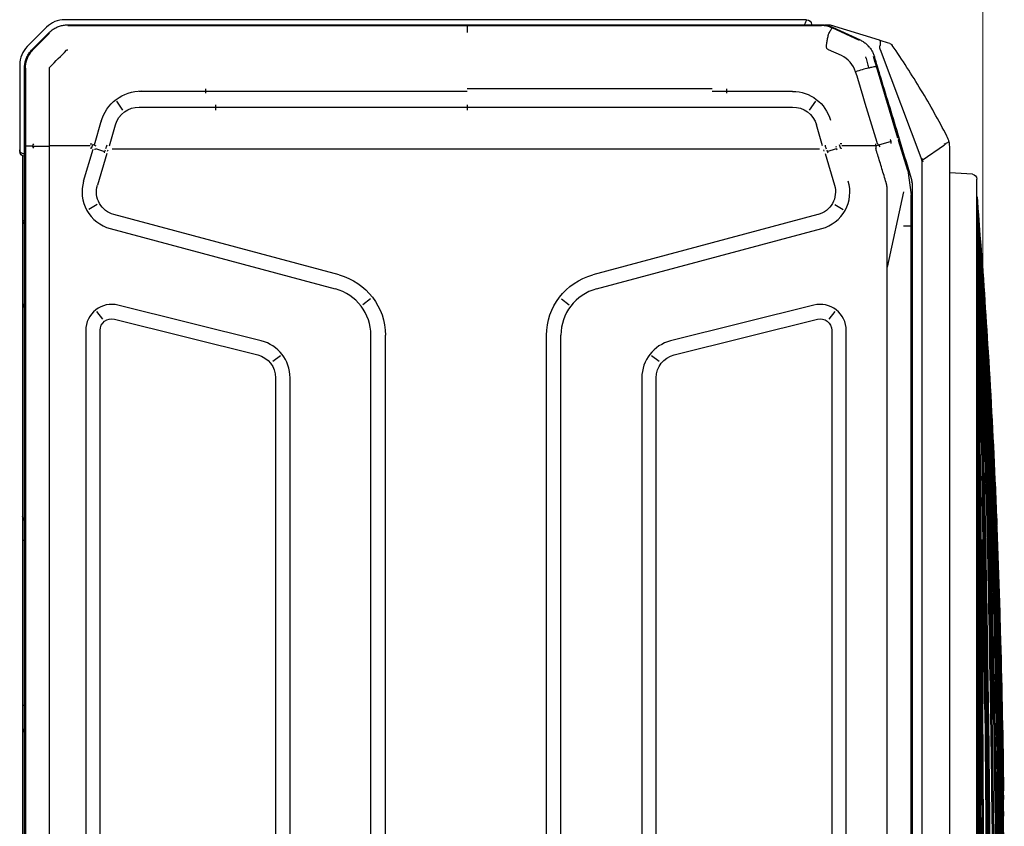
# Model space of a CAD drawing. Header units: millimetres. Extents: x 922208 to 1069538, y -182208 to -99877.
# Tile 67 of 256: x 983326 to 983736, y -173406 to -173071. Entities that reach past the tile are written whole.
import ezdxf

# ---------------------------------------------------------------- set-up
doc = ezdxf.new("R2010")
doc.units = ezdxf.units.MM
doc.header["$MEASUREMENT"] = 0
doc.linetypes.add('HIDDEN', pattern=[20, 10, -10])
doc.layers.add('IS_KLIM_urządzenia', color=3, linetype='Continuous')
doc.layers.add('IS_POWRÓT', color=5, linetype='HIDDEN', lineweight=30)
doc.layers.add('Nowe_220-A Ściany_Nr_pióra__7', color=7, linetype='Continuous', lineweight=13)
doc.layers.add('Nowe_220-A Ściany_Nr_pióra__45', color=7, linetype='Continuous', lineweight=15, true_color=0x40a5ff)
doc.styles.add('STYL_AUTOMATYCZNY_1', font='arial.ttf')

# ---------------------------------------------------------------- blocks, each defined once
blk = doc.blocks.new('parter01')
at = {"layer": 'Nowe_220-A Ściany_Nr_pióra__45', "color": 161, "linetype": 'Continuous', "lineweight": 0, "true_color": 0x40a5ff}
blk.add_line((983726.55073, -113901.8064), (983726.55073, -112550.02068), dxfattribs=at)
at = {"layer": 'Nowe_220-A Ściany_Nr_pióra__7', "color": 7, "linetype": 'Continuous', "lineweight": 0, "insert": (983916.14293, -113650.02068), "char_height": 125, "attachment_point": 7, "rotation": 90, "style": 'STYL_AUTOMATYCZNY_1'}
blk.add_mtext('\\A1;{\\pql;\\pt0;\\fArial|b0|i0|c238|p0;\\W1.000000;180\\fArial|b0|i0|c238|p0;\\W1.000000;\\A1{\\H.66x;\\S^  ;}\\fArial|b0|i0|c238|p0;\\W1.000000;\\fArial|b0|i0|c238|p0;\\W1.000000;}', dxfattribs=at)
blk = doc.blocks.new('G$CE471A013')
at = {"linetype": 'Continuous'}
for p, q in [((-66.606, 37.271), (-63.067, 37.271)), ((-63.067, 37.271), (-63.006, 37.271)), ((-68.168, 36.156), (-67.37, 36.954)), ((-66.881, 36.958), (-66.893, 36.986)), ((23.598, 37.069), (-66.48, 37.069)), ((-66.462, 37.035), (-66.435, 37.035)), ((-66.435, 37.034), (-63.211, 37.029)), ((-63.211, 37.029), (-21.491, 37.029)), ((-62.823, 37.151), (6.095, 37.151)), ((-46.818, 37.069), (-46.818, 37.151)), ((-39.955, 37.069), (-39.955, 37.151)), ((-67.244, 36.753), (-67.954, 36.043)), ((-67.906, 36.045), (-67.231, 36.718)), ((-63.222, 36.747), (-63.229, 36.025)), ((-67.906, 36.045), (-67.926, 36.025)), ((-68.16, 35.682), (-68.187, 35.693)), ((-63.231, 34.339), (-63.231, 36.025)), ((-68.485, 4.539), (-68.485, 35.393)), ((-68.27, 35.28), (-68.27, 3.917)), ((-68.237, 35.268), (-68.237, 18.659)), ((-61.773, 34.614), (-63.101, 34.22)), ((-55.564, 34.525), (12.681, 34.525)), ((-63.275, 34.162), (-64.302, 33.869)), ((-63.22, 34.09), (-63.293, 34.234)), ((-63.128, 34.119), (-62.999, 33.739)), ((-62.913, 33.65), (-61.603, 34.039)), ((-60.791, 34.052), (-60.595, 34.401)), ((-56.03, 33.809), (-56.346, 34.056)), ((-63.012, 33.616), (-63.073, 33.593)), ((12.681, 33.925), (-55.564, 33.925)), ((-65.097, 33.248), (-64.718, 32.988)), ((-63.243, 33.54), (-64.111, 33.292)), ((-63.11, 33.418), (-63.11, 29.549)), ((-57.867, 23.986), (-60.377, 33.353)), ((-59.798, 33.508), (-57.288, 24.142)), ((-55.124, 27.223), (-56.612, 33.184)), ((-56.03, 33.329), (-54.542, 27.368)), ((-65.503, 29.549), (-65.503, 32.296)), ((-64.853, 32.296), (-64.853, 29.549)), ((-65.61, 29.549), (-65.426, 29.549)), ((-65.503, 29.112), (-65.503, 29.549)), ((-64.853, 29.549), (-64.853, 29.112)), ((-63.11, 29.549), (-63.11, 7.87)), ((-65.503, 18.659), (-65.503, 29.112)), ((-64.717, 29.112), (-64.95, 29.112)), ((-64.853, 29.112), (-64.853, 18.659)), ((-54.509, 26.429), (-54.262, 26.745)), ((-53.591, 26.625), (10.708, 26.625)), ((10.708, 26.025), (-53.591, 26.025)), ((-56.871, 22.685), (-56.627, 23.003)), ((-21.491, 22.659), (-55.356, 22.659)), ((-21.491, 22.059), (-55.356, 22.059)), ((-68.237, 18.659), (-68.237, 6.47)), ((-65.61, 8.47), (-65.61, 18.659)), ((-64.95, 18.659), (-64.717, 18.659)), ((-64.853, 18.659), (-64.853, 7.87)), ((-21.391, 15.359), (-55.356, 15.359)), ((-21.391, 14.759), (-55.356, 14.759)), ((-56.871, 14.734), (-56.627, 14.416)), ((-60.377, 4.066), (-57.867, 13.432)), ((-57.288, 13.277), (-59.798, 3.911)), ((-53.591, 11.393), (10.708, 11.393)), ((-54.262, 10.674), (-54.509, 10.989)), ((10.708, 10.793), (-53.591, 10.793)), ((-56.612, 4.235), (-55.124, 10.196)), ((-54.542, 10.051), (-56.03, 4.09)), ((-65.503, 7.87), (-65.503, 8.47)), ((-65.61, 7.87), (-65.426, 7.87)), ((-65.503, 5.123), (-65.503, 7.87)), ((-64.853, 7.87), (-64.853, 5.123)), ((-63.11, 7.87), (-63.11, 4.001)), ((-68.237, 6.47), (-68.237, 3.923)), ((-68.27, 4.339), (-68.285, 4.339)), ((-65.097, 4.171), (-64.718, 4.43)), ((-63.243, 3.878), (-64.111, 4.126)), ((-68.257, 3.543), (-68.257, 3.8)), ((-68.245, 3.686), (-68.217, 3.692)), ((-63.012, 3.803), (-63.073, 3.826)), ((-62.913, 3.769), (-61.603, 3.38)), ((-67.63, 1.51), (-68.257, 3.543)), ((-68.172, 3.467), (-67.645, 2.317)), ((-67.621, 2.341), (-68.14, 3.475)), ((-66.99, 3.095), (-67.234, 3.626)), ((-63.226, 3.33), (-63.183, 3.316)), ((-62.999, 3.679), (-63.128, 3.299)), ((-60.791, 3.367), (-60.595, 3.017)), ((-56.346, 3.363), (-56.03, 3.61)), ((-55.564, 3.493), (12.681, 3.493)), ((-63.231, 1.667), (-63.231, 3.08)), ((12.681, 2.893), (-55.564, 2.893)), ((-67.353, 1.978), (-67.373, 1.954)), ((-63.552, 0.74), (-66.539, 1.639)), ((-67.249, 1.476), (-62.642, -0.258)), ((-63.424, 1.025), (-63.272, 1.544)), ((-61.319, 0.514), (-58.196, 1.188)), ((-62.213, 0.335), (-63.453, 0.711)), ((-59.916, 0.514), (-59.916, 0.179)), ((-62.213, 0.335), (-61.199, 0.184)), ((-61.726, 0.155), (-61.717, 0.191)), ((-61.567, 0.144), (18.685, 0.144)), ((-59.916, 0.184), (-61.199, 0.184)), ((-21.391, 0.184), (-59.916, 0.184)), ((-63.27, -1.193), (-62.633, -0.27)), ((-0.517, -0.263), (-62.643, -0.263)), ((-0.367, -1.413), (-63.178, -1.413)), ((-62.054, -2.359), (-62.12, -1.413)), ((-57.042, -2.545), (-61.855, -2.545)), ((-58.757, -2.545), (-58.757, -2.545)), ((-7.032, -2.545), (-57.042, -2.545))]:
    blk.add_line(p, q, dxfattribs=at)
at = {"linetype": 'Continuous', "extrusion": (0, 0, -1)}
for centre, radius, start, end in [((66.606, 36.191), 1.08, 45, 90), ((67.405, 35.393), 1.08, 0, 45), ((61.324, 33.099), 1.58, 73.4706, 165), ((55.564, 33.445), 1.08, 345.9834, 90), ((53.591, 27.605), 1.58, 270, 345.9834), ((55.356, 24.659), 2, 270, 345), ((55.356, 12.759), 2, 15, 90), ((53.591, 9.813), 1.58, 14.0166, 90), ((55.564, 3.973), 1.08, 270, 14.0166), ((61.324, 4.319), 1.58, 195, 286.5294)]:
    blk.add_arc(centre, radius, start, end, dxfattribs=at)
at = {"linetype": 'Continuous'}
for centre, radius, start, end in [((-63.006, 37.071), 0.2, 0, 90), ((-61.324, 33.099), 0.98, 15, 106.5295), ((-55.564, 33.445), 0.48, 90, 194.0167), ((-53.591, 27.605), 0.98, 194.0166, 270), ((-55.356, 24.659), 2.6, 195, 270), ((-55.356, 12.759), 2.6, 90, 165), ((-53.591, 9.813), 0.98, 90, 165.9834), ((-68.285, 4.539), 0.2, 180, 270), ((-61.324, 4.319), 0.98, 253.4705, 345), ((-55.564, 3.973), 0.48, 165.9833, 270), ((-67.307, 1.142), 0.2, 197.1413, 235.5064), ((-61.855, -2.345), 0.2, 184, 270)]:
    blk.add_arc(centre, radius, start, end, dxfattribs=at)
for centre, major_axis, ratio, start_param, end_param in [((-63.067, 37.071), (0, -0.2), 0.831479, 1.570796, 3.141593), ((-47.823, 36.801), (0, 0.35), 0.690452, 6.119579, 6.283185), ((-63.025, 33.944), (-1.913, -0.585), 0.178321, 4.710906, 4.798331), ((-62.672, 32.781), (-1.893, -0.646), 0.706819, 4.683881, 4.712375), ((-63.755, 32.198), (1.764, 0), 0.995519, 1.850018, 3.141593), ((-63.807, 32.296), (1.046, 0), 0.995519, 1.865841, 3.141593), ((-63.863, 5.123), (1.64, 0), 0.995519, 3.141593, 4.441128), ((-63.807, 5.123), (1.046, 0), 0.995519, 3.141593, 4.417344), ((-62.672, 4.635), (-1.919, 0.564), 0.705879, 1.540462, 1.56897), ((-63.025, 3.474), (-1.913, 0.585), 0.178321, 1.484854, 1.57228)]:
    blk.add_ellipse(centre, major_axis=major_axis, ratio=ratio, start_param=start_param, end_param=end_param, dxfattribs=at)
for centre, major_axis, ratio in [((-68.253, 31.674), (0, -0.25), 0.017452), ((-68.253, 8.118), (0, 0.25), 0.017453)]:
    blk.add_ellipse(centre, major_axis=major_axis, ratio=ratio, dxfattribs=at)
for points, knots in [([(-66.48, 37.069), (-66.537, 37.067), (-66.65, 37.062), (-66.815, 37.021), (-66.972, 36.956), (-67.118, 36.868), (-67.202, 36.791), (-67.244, 36.753)], [0, 0, 0, 0, 0.199971, 0.399955, 0.599953, 0.799968, 1, 1, 1, 1]), ([(-66.462, 37.034), (-66.58, 37.034), (-66.698, 37.016), (-66.918, 36.942), (-67.02, 36.889), (-67.143, 36.798), (-67.174, 36.772), (-67.204, 36.744)], [0, 0, 0, 0, 0.434849, 0.434849, 0.850781, 0.850781, 1, 1, 1, 1]), ([(-63.228, 36.744), (-63.228, 36.769), (-63.227, 36.822), (-63.224, 36.893), (-63.22, 36.964), (-63.215, 37.012), (-63.211, 37.032), (-63.209, 37.034), (-63.208, 37.034)], [0, 0, 0, 0, 0.15377, 0.321137, 0.499606, 0.749362, 0.923428, 1, 1, 1, 1]), ([(-60.124, 37.07), (-60.124, 37.072), (-60.121, 37.095), (-60.115, 37.138), (-60.112, 37.146), (-60.11, 37.151)], [0, 0, 0, 0, 0.03411, 0.430836, 1, 1, 1, 1]), ([(-60.11, 37.151), (-60.089, 37.148), (-60.053, 37.143), (-60.007, 37.11), (-59.984, 37.083), (-59.975, 37.07)], [0, 0, 0, 0, 0.421216, 0.760733, 1, 1, 1, 1]), ([(-56.683, 37.073), (-56.667, 37.09), (-56.616, 37.134), (-56.56, 37.144), (-56.522, 37.151)], [0, 0, 0, 0, 0.322756, 1, 1, 1, 1]), ([(-56.522, 37.151), (-56.525, 37.149), (-56.529, 37.145), (-56.536, 37.119), (-56.539, 37.092), (-56.541, 37.076), (-56.541, 37.073)], [0, 0, 0, 0, 0.364896, 0.677617, 0.93837, 1, 1, 1, 1]), ([(-47.783, 37.146), (-47.752, 37.139), (-47.677, 37.121), (-47.618, 37.07), (-47.584, 37.04)], [0, 0, 0, 0, 0.419101, 1, 1, 1, 1]), ([(-47.74, 37.071), (-47.74, 37.074), (-47.74, 37.077), (-47.741, 37.1), (-47.745, 37.116), (-47.759, 37.135), (-47.766, 37.141), (-47.779, 37.145), (-47.781, 37.146), (-47.783, 37.146)], [0, 0, 0, 0, 0.074579, 0.074579, 0.595541, 0.595541, 0.936378, 0.936378, 1, 1, 1, 1]), ([(-39.051, 37.04), (-39.027, 37.061), (-38.983, 37.101), (-38.911, 37.134), (-38.865, 37.143), (-38.845, 37.147)], [0, 0, 0, 0, 0.405811, 0.73919, 1, 1, 1, 1]), ([(-38.846, 37.147), (-38.859, 37.145), (-38.867, 37.14), (-38.883, 37.125), (-38.888, 37.112), (-38.892, 37.088), (-38.892, 37.079), (-38.892, 37.069)], [0, 0, 0, 0, 0.330097, 0.330097, 0.779008, 0.779008, 1, 1, 1, 1]), ([(-67.954, 36.043), (-67.992, 36.002), (-68.068, 35.918), (-68.156, 35.772), (-68.221, 35.615), (-68.262, 35.449), (-68.267, 35.336), (-68.27, 35.28)], [0, 0, 0, 0, 0.200001, 0.400001, 0.599999, 0.799999, 1, 1, 1, 1]), ([(-63.143, 34.328), (-63.143, 34.329), (-63.143, 34.329), (-63.143, 34.33), (-63.143, 34.331), (-63.143, 34.332), (-63.142, 34.333), (-63.14, 34.336), (-63.138, 34.337), (-63.136, 34.339)], [0, 0, 0, 0, 0.093535, 0.093535, 0.207433, 0.207433, 0.397418, 0.397418, 1, 1, 1, 1]), ([(-68.485, 4.539), (-68.482, 4.54), (-68.478, 4.542), (-68.441, 4.559), (-68.377, 4.586), (-68.314, 4.615), (-68.274, 4.633), (-68.27, 4.635)], [0, 0, 0, 0, 0.211963, 0.434536, 0.670027, 0.964306, 1, 1, 1, 1]), ([(-68.27, 3.917), (-68.268, 3.865), (-68.263, 3.762), (-68.23, 3.61), (-68.191, 3.514), (-68.172, 3.467)], [0, 0, 0, 0, 0.333328, 0.666661, 1, 1, 1, 1]), ([(-68.139, 3.478), (-68.202, 3.616), (-68.237, 3.769), (-68.237, 3.922), (-68.237, 3.923), (-68.237, 3.923)], [0, 0, 0, 0, 0.999505, 0.999505, 1, 1, 1, 1]), ([(-67.234, 3.626), (-67.24, 3.639), (-67.253, 3.665), (-67.285, 3.697), (-67.327, 3.71), (-67.385, 3.713), (-67.442, 3.708), (-67.498, 3.7), (-67.554, 3.692), (-67.624, 3.68), (-67.734, 3.66), (-67.815, 3.644), (-67.869, 3.634)], [0, 0, 0, 0, 0.063444, 0.125641, 0.187787, 0.250691, 0.375621, 0.43817, 0.500642, 0.625445, 0.750334, 1, 1, 1, 1]), ([(-67.882, 3.629), (-67.905, 3.617), (-67.954, 3.591), (-68.019, 3.555), (-68.083, 3.516), (-68.133, 3.483), (-68.141, 3.477), (-68.144, 3.474)], [0, 0, 0, 0, 0.154479, 0.322184, 0.503043, 0.755741, 1, 1, 1, 1]), ([(-63.143, 3.09), (-63.143, 3.09), (-63.143, 3.09), (-63.143, 3.089), (-63.143, 3.088), (-63.143, 3.087), (-63.142, 3.086), (-63.14, 3.083), (-63.138, 3.081), (-63.136, 3.08)], [0, 0, 0, 0, 0.093535, 0.093535, 0.207433, 0.207433, 0.397418, 0.397418, 1, 1, 1, 1]), ([(-63.371, 1.611), (-63.853, 1.756), (-64.335, 1.901), (-65.319, 2.197), (-65.821, 2.349), (-66.322, 2.5)], [0, 0, 0, 0, 0.489998, 0.489998, 1, 1, 1, 1]), ([(-67.645, 2.317), (-67.622, 2.272), (-67.576, 2.182), (-67.483, 2.059), (-67.374, 1.949), (-67.251, 1.857), (-67.117, 1.782), (-67.022, 1.75), (-66.975, 1.733)], [0, 0, 0, 0, 0.164732, 0.332464, 0.501556, 0.670288, 0.836962, 1, 1, 1, 1]), ([(-66.935, 2.088), (-66.93, 2.086), (-66.924, 2.084), (-66.849, 2.059), (-66.778, 2.037), (-66.635, 1.999), (-66.564, 1.982), (-66.486, 1.966), (-66.482, 1.966), (-66.477, 1.965)], [0, 0, 0, 0, 0.036866, 0.036866, 0.504699, 0.504699, 0.970315, 0.970315, 1, 1, 1, 1]), ([(-66.975, 1.733), (-66.924, 1.718), (-66.873, 1.702), (-66.618, 1.625), (-66.414, 1.564), (-65.393, 1.255), (-64.576, 1.007), (-63.133, 0.57), (-62.507, 0.38), (-61.881, 0.19)], [0, 0, 0, 0, 0.030057, 0.030057, 0.150285, 0.150285, 0.631198, 0.631198, 1, 1, 1, 1]), ([(-66.477, 1.965), (-66.49, 1.918), (-66.502, 1.872), (-66.521, 1.791), (-66.528, 1.754), (-66.538, 1.694), (-66.541, 1.671), (-66.541, 1.644), (-66.539, 1.637), (-66.536, 1.633), (-66.536, 1.633), (-66.535, 1.633)], [0, 0, 0, 0, 0.2609, 0.2609, 0.5218, 0.5218, 0.782701, 0.782701, 0.970671, 0.970671, 1, 1, 1, 1]), ([(-63.325, 1.671), (-63.294, 1.669), (-63.232, 1.666), (-63.17, 1.665), (-63.139, 1.664)], [0, 0, 0, 0, 0.499978, 1, 1, 1, 1]), ([(-61.71, 1.231), (-61.807, 1.26), (-61.999, 1.319), (-62.288, 1.406), (-62.577, 1.494), (-62.77, 1.552), (-62.905, 1.593), (-62.943, 1.605), (-63.033, 1.632), (-63.085, 1.648), (-63.136, 1.663)], [0, 0, 0, 0, 0.202609, 0.405217, 0.607826, 0.810435, 0.810435, 0.891478, 0.891478, 1, 1, 1, 1]), ([(-67.498, 1.083), (-67.535, 1.203), (-67.572, 1.322), (-67.616, 1.464), (-67.623, 1.487), (-67.63, 1.51)], [0, 0, 0, 0, 0.83827, 0.83827, 1, 1, 1, 1]), ([(-67.63, 1.51), (-67.63, 1.509), (-67.63, 1.509), (-67.626, 1.499), (-67.616, 1.49), (-67.582, 1.479), (-67.559, 1.476), (-67.503, 1.475), (-67.469, 1.478), (-67.42, 1.485), (-67.406, 1.487), (-67.392, 1.49)], [0, 0, 0, 0, 0.003941, 0.003941, 0.301622, 0.301622, 0.599603, 0.599603, 0.892581, 0.892581, 1, 1, 1, 1]), ([(-67.249, 1.476), (-67.253, 1.478), (-67.257, 1.479), (-67.304, 1.494), (-67.351, 1.499), (-67.392, 1.49)], [0, 0, 0, 0, 0.086433, 0.086433, 1, 1, 1, 1]), ([(-63.352, 1.601), (-63.34, 1.592), (-63.315, 1.572), (-63.263, 1.537), (-63.223, 1.513), (-63.196, 1.497)], [0, 0, 0, 0, 0.24998, 0.499983, 1, 1, 1, 1]), ([(-63.642, -1.299), (-64.293, -0.958), (-64.934, -0.598), (-66.193, 0.161), (-66.811, 0.559), (-67.416, 0.974)], [0, 0, 0, 0, 0.5, 0.5, 1, 1, 1, 1]), ([(-63.36, 1.017), (-63.366, 1.016), (-63.377, 1.015), (-63.4, 1.019), (-63.428, 1.026), (-63.462, 1.037), (-63.481, 1.05), (-63.491, 1.056)], [0, 0, 0, 0, 0.124243, 0.250098, 0.500245, 0.750313, 1, 1, 1, 1]), ([(-61.881, 0.19), (-61.829, 0.177), (-61.727, 0.15), (-61.62, 0.146), (-61.567, 0.144)], [0, 0, 0, 0, 0.498926, 1, 1, 1, 1]), ([(-62.706, -0.265), (-62.705, -0.265), (-62.704, -0.265), (-62.684, -0.265), (-62.664, -0.265), (-62.644, -0.265)], [0, 0, 0, 0, 0.032778, 0.032778, 1, 1, 1, 1]), ([(-62.644, -0.265), (-62.641, -0.253), (-62.639, -0.241), (-62.637, -0.229), (-62.637, -0.228), (-62.637, -0.228)], [0, 0, 0, 0, 0.960053, 0.960053, 1, 1, 1, 1]), ([(-62.644, -0.265), (-62.622, -0.275), (-62.601, -0.285), (-62.579, -0.295), (-62.578, -0.296), (-62.578, -0.296)], [0, 0, 0, 0, 0.968586, 0.968586, 1, 1, 1, 1]), ([(-63.388, -1.36), (-63.387, -1.357), (-63.385, -1.355), (-63.373, -1.33), (-63.36, -1.303), (-63.334, -1.259), (-63.323, -1.243), (-63.31, -1.227)], [0, 0, 0, 0, 0.07944, 0.07944, 0.676385, 0.676385, 1, 1, 1, 1]), ([(-63.318, -1.212), (-63.321, -1.211), (-63.325, -1.211), (-63.329, -1.211), (-63.329, -1.211), (-63.33, -1.211)], [0, 0, 0, 0, 0.895907, 0.895907, 1, 1, 1, 1]), ([(-63.314, -1.199), (-63.314, -1.2), (-63.314, -1.2), (-63.315, -1.204), (-63.316, -1.208), (-63.318, -1.212)], [0, 0, 0, 0, 0.075095, 0.075095, 1, 1, 1, 1]), ([(-63.318, -1.212), (-63.311, -1.226), (-63.304, -1.24), (-63.296, -1.253), (-63.296, -1.253), (-63.296, -1.254)], [0, 0, 0, 0, 0.958709, 0.958709, 1, 1, 1, 1]), ([(-63.178, -1.413), (-63.178, -1.413), (-63.179, -1.413), (-63.182, -1.413), (-63.184, -1.413), (-63.196, -1.413), (-63.206, -1.413), (-63.275, -1.41), (-63.334, -1.402), (-63.392, -1.39)], [0, 0, 0, 0, 0.008756, 0.008756, 0.040334, 0.040334, 0.177893, 0.177893, 1, 1, 1, 1]), ([(-32.037, -3.261), (-36.938, -3.218), (-41.838, -3.138), (-51.533, -2.903), (-56.327, -2.75), (-61.119, -2.546)], [0, 0, 0, 0, 0.505409, 0.505409, 1, 1, 1, 1]), ([(-61.118, -2.551), (-56.329, -2.844), (-51.536, -3.059), (-41.841, -3.378), (-36.939, -3.481), (-32.037, -3.525)], [0, 0, 0, 0, 0.494599, 0.494599, 1, 1, 1, 1]), ([(-32.037, -3.496), (-36.939, -3.451), (-41.841, -3.35), (-51.536, -3.04), (-56.329, -2.832), (-61.118, -2.551)], [0, 0, 0, 0, 0.505401, 0.505401, 1, 1, 1, 1]), ([(-61.118, -2.551), (-56.329, -2.832), (-51.536, -3.039), (-41.841, -3.349), (-36.939, -3.45), (-32.037, -3.494)], [0, 0, 0, 0, 0.494599, 0.494599, 1, 1, 1, 1]), ([(-32.037, -3.553), (-36.94, -3.512), (-41.841, -3.407), (-51.536, -3.079), (-56.33, -2.856), (-61.118, -2.552)], [0, 0, 0, 0, 0.505401, 0.505401, 1, 1, 1, 1]), ([(-32.037, -3.526), (-36.939, -3.483), (-41.841, -3.38), (-51.536, -3.06), (-56.329, -2.845), (-61.118, -2.552)], [0, 0, 0, 0, 0.505401, 0.505401, 1, 1, 1, 1]), ([(-32.037, -3.6), (-36.94, -3.563), (-41.842, -3.457), (-51.537, -3.114), (-56.33, -2.879), (-61.118, -2.553)], [0, 0, 0, 0, 0.505401, 0.505401, 1, 1, 1, 1]), ([(-32.037, -3.578), (-36.94, -3.538), (-41.842, -3.433), (-51.537, -3.097), (-56.33, -2.868), (-61.118, -2.553)], [0, 0, 0, 0, 0.505401, 0.505401, 1, 1, 1, 1]), ([(-32.037, -3.619), (-36.94, -3.585), (-41.843, -3.48), (-51.538, -3.13), (-56.331, -2.889), (-61.118, -2.554)], [0, 0, 0, 0, 0.505401, 0.505401, 1, 1, 1, 1]), ([(-32.037, -3.39), (-36.939, -3.345), (-41.84, -3.252), (-51.533, -2.975), (-56.326, -2.793), (-61.115, -2.549)], [0, 0, 0, 0, 0.505465, 0.505465, 1, 1, 1, 1]), ([(-61.106, -2.549), (-56.319, -2.779), (-51.53, -2.951), (-41.839, -3.214), (-36.938, -3.303), (-32.037, -3.348)], [0, 0, 0, 0, 0.494375, 0.494375, 1, 1, 1, 1]), ([(-39.382, -3.21), (-41.835, -3.167), (-44.287, -3.114), (-51.511, -2.928), (-56.282, -2.766), (-61.051, -2.55)], [0, 0, 0, 0, 0.339395, 0.339395, 1, 1, 1, 1]), ([(-32.037, -3.111), (-36.937, -3.076), (-41.838, -3.01), (-51.506, -2.824), (-56.274, -2.704), (-61.042, -2.546)], [0, 0, 0, 0, 0.50677, 0.50677, 1, 1, 1, 1]), ([(-32.037, -3.058), (-36.937, -3.025), (-41.837, -2.966), (-51.506, -2.797), (-56.274, -2.688), (-61.041, -2.545)], [0, 0, 0, 0, 0.506778, 0.506778, 1, 1, 1, 1]), ([(-61.021, -2.546), (-56.261, -2.688), (-51.499, -2.795), (-41.837, -2.964), (-36.937, -3.023), (-32.037, -3.056)], [0, 0, 0, 0, 0.492868, 0.492868, 1, 1, 1, 1]), ([(-32.037, -3.349), (-36.938, -3.305), (-41.839, -3.215), (-51.494, -2.953), (-56.248, -2.782), (-61, -2.554)], [0, 0, 0, 0, 0.507485, 0.507485, 1, 1, 1, 1]), ([(-32.037, -3.213), (-36.938, -3.173), (-41.838, -3.097), (-51.488, -2.878), (-56.237, -2.737), (-60.984, -2.551)], [0, 0, 0, 0, 0.507767, 0.507767, 1, 1, 1, 1]), ([(-60.984, -2.551), (-56.237, -2.736), (-51.488, -2.877), (-41.838, -3.095), (-36.938, -3.17), (-32.037, -3.211)], [0, 0, 0, 0, 0.492233, 0.492233, 1, 1, 1, 1]), ([(-60.984, -2.552), (-56.237, -2.752), (-51.488, -2.903), (-41.839, -3.136), (-36.938, -3.216), (-32.037, -3.259)], [0, 0, 0, 0, 0.492233, 0.492233, 1, 1, 1, 1]), ([(-32.037, -2.947), (-34.87, -2.932), (-37.702, -2.91), (-43.368, -2.851), (-46.201, -2.816), (-51.866, -2.73), (-54.699, -2.68), (-58.666, -2.597), (-59.8, -2.572), (-60.934, -2.546)], [0, 0, 0, 0, 0.294057, 0.294057, 0.58814, 0.58814, 0.882227, 0.882227, 1, 1, 1, 1]), ([(-60.894, -2.547), (-58.354, -2.605), (-55.814, -2.657), (-50.519, -2.751), (-47.764, -2.792), (-42.254, -2.862), (-39.498, -2.891), (-35.174, -2.926), (-33.606, -2.936), (-32.037, -2.945)], [0, 0, 0, 0, 0.264103, 0.264103, 0.550513, 0.550513, 0.836923, 0.836923, 1, 1, 1, 1]), ([(-36.523, -3.657), (-37.477, -3.646), (-39.655, -3.612), (-43.056, -3.531), (-46.726, -3.409), (-50.395, -3.252), (-55.081, -3.004), (-58.542, -2.766), (-60.779, -2.585)], [0, 0, 0, 0, 0.11788, 0.269085, 0.420289, 0.571494, 0.722699, 1, 1, 1, 1]), ([(-54.409, -2.619), (-55.794, -2.605), (-57.18, -2.589), (-59.248, -2.563), (-59.931, -2.554), (-60.615, -2.545)], [0, 0, 0, 0, 0.669634, 0.669634, 1, 1, 1, 1]), ([(-60.501, -2.547), (-57.467, -2.586), (-54.433, -2.62), (-49.709, -2.664), (-48.019, -2.679), (-42.949, -2.718), (-39.569, -2.739), (-34.805, -2.76), (-33.421, -2.765), (-32.037, -2.77)], [0, 0, 0, 0, 0.319801, 0.319801, 0.497905, 0.497905, 0.854114, 0.854114, 1, 1, 1, 1]), ([(-32.037, -2.713), (-34.859, -2.706), (-37.681, -2.696), (-41.915, -2.677), (-43.326, -2.67), (-47.56, -2.647), (-50.382, -2.629), (-55.564, -2.59), (-57.923, -2.569), (-60.283, -2.546)], [0, 0, 0, 0, 0.299747, 0.299747, 0.449624, 0.449624, 0.749381, 0.749381, 1, 1, 1, 1]), ([(-60.283, -2.546), (-58.036, -2.568), (-55.79, -2.587), (-52.212, -2.614), (-50.88, -2.623), (-46.883, -2.65), (-44.219, -2.664), (-38.89, -2.689), (-36.225, -2.699), (-33.053, -2.707), (-32.545, -2.709), (-32.037, -2.71)], [0, 0, 0, 0, 0.238571, 0.238571, 0.380065, 0.380065, 0.663055, 0.663055, 0.946044, 0.946044, 1, 1, 1, 1]), ([(-32.037, -3.463), (-36.939, -3.418), (-41.84, -3.319), (-51.147, -3.031), (-55.552, -2.852), (-59.955, -2.614)], [0, 0, 0, 0, 0.526489, 0.526489, 1, 1, 1, 1]), ([(-36.416, -3.652), (-40.589, -3.601), (-44.763, -3.485), (-52.262, -3.158), (-55.59, -2.969), (-58.914, -2.726)], [0, 0, 0, 0, 0.556048, 0.556048, 1, 1, 1, 1]), ([(-58.595, -2.749), (-55.376, -2.981), (-52.152, -3.162), (-44.756, -3.484), (-40.581, -3.6), (-36.405, -3.652)], [0, 0, 0, 0, 0.435984, 0.435984, 1, 1, 1, 1]), ([(-58.452, -2.755), (-55.219, -2.983), (-51.984, -3.161), (-44.514, -3.48), (-40.279, -3.596), (-36.043, -3.648)], [0, 0, 0, 0, 0.433408, 0.433408, 1, 1, 1, 1]), ([(-36.066, -3.648), (-40.298, -3.596), (-44.529, -3.48), (-51.964, -3.162), (-55.17, -2.986), (-58.372, -2.761)], [0, 0, 0, 0, 0.568697, 0.568697, 1, 1, 1, 1]), ([(-58.091, -2.545), (-55.347, -2.562), (-52.602, -2.575), (-48.884, -2.591), (-47.911, -2.595), (-44.991, -2.607), (-43.045, -2.613), (-39.152, -2.625), (-37.205, -2.63), (-34.185, -2.636), (-33.111, -2.638), (-32.037, -2.639)], [0, 0, 0, 0, 0.31601, 0.31601, 0.42808, 0.42808, 0.652219, 0.652219, 0.876357, 0.876357, 1, 1, 1, 1]), ([(-57.423, -2.786), (-53.865, -2.995), (-50.304, -3.157), (-41.842, -3.456), (-36.94, -3.562), (-32.037, -3.599)], [0, 0, 0, 0, 0.420951, 0.420951, 1, 1, 1, 1]), ([(-56.809, -2.838), (-53.456, -3.04), (-50.1, -3.198), (-41.843, -3.499), (-36.94, -3.605), (-32.037, -3.636)], [0, 0, 0, 0, 0.406561, 0.406561, 1, 1, 1, 1]), ([(-56.729, -2.835), (-53.402, -3.029), (-50.073, -3.182), (-41.843, -3.479), (-36.94, -3.585), (-32.037, -3.619)], [0, 0, 0, 0, 0.40464, 0.40464, 1, 1, 1, 1]), ([(-32.037, -2.583), (-36.954, -2.579), (-41.87, -2.572), (-49.186, -2.558), (-51.586, -2.553), (-53.986, -2.547)], [0, 0, 0, 0, 0.672022, 0.672022, 1, 1, 1, 1]), ([(-34.126, -3.648), (-38.681, -3.606), (-43.236, -3.494), (-50.098, -3.221), (-52.408, -3.111), (-54.717, -2.979)], [0, 0, 0, 0, 0.663309, 0.663309, 1, 1, 1, 1]), ([(-35.398, -3.646), (-39.741, -3.597), (-44.084, -3.482), (-50.496, -3.215), (-52.567, -3.113), (-54.638, -2.993)], [0, 0, 0, 0, 0.676819, 0.676819, 1, 1, 1, 1]), ([(-54.636, -3.017), (-52.753, -3.131), (-50.87, -3.228), (-48.481, -3.333), (-47.975, -3.354), (-47.469, -3.374)], [0, 0, 0, 0, 0.788325, 0.788325, 1, 1, 1, 1]), ([(-53.301, -3.067), (-51.669, -3.156), (-50.036, -3.233), (-44.057, -3.482), (-39.707, -3.597), (-35.357, -3.646)], [0, 0, 0, 0, 0.273091, 0.273091, 1, 1, 1, 1]), ([(-51.456, -3.137), (-49.886, -3.212), (-48.315, -3.278), (-41.843, -3.518), (-36.941, -3.623), (-32.037, -3.65)], [0, 0, 0, 0, 0.242783, 0.242783, 1, 1, 1, 1]), ([(-48.23, -3.208), (-47.734, -3.227), (-47.238, -3.245), (-41.842, -3.432), (-36.94, -3.537), (-32.037, -3.577)], [0, 0, 0, 0, 0.091941, 0.091941, 1, 1, 1, 1]), ([(-36.544, -3.604), (-39.945, -3.553), (-43.345, -3.464), (-46.826, -3.335), (-46.909, -3.332), (-46.992, -3.329)], [0, 0, 0, 0, 0.976248, 0.976248, 1, 1, 1, 1])]:
    blk.add_open_spline(points, degree=3, knots=knots, dxfattribs=at)
for points, degree in [([(-67.232, 36.724), (-67.223, 36.733), (-67.214, 36.742), (-67.205, 36.751)], 3), ([(-63.32, 36.7), (-63.289, 36.715), (-63.259, 36.729), (-63.228, 36.744)], 3), ([(-63.228, 36.744), (-63.198, 36.729), (-63.168, 36.714), (-63.138, 36.7)], 3), ([(-66.522, 36.008), (-66.752, 35.779), (-66.981, 35.549), (-67.211, 35.32)], 3), ([(-66.466, 36.031), (-66.488, 36.031), (-66.507, 36.023), (-66.522, 36.008)], 3), ([(-63.326, 36.025), (-64.372, 36.027), (-65.419, 36.029), (-66.466, 36.031)], 3), ([(-63.325, 36.025), (-63.325, 36.025), (-63.325, 36.025), (-63.326, 36.025)], 3), ([(-63.137, 36.025), (-63.2, 36.025), (-63.262, 36.025), (-63.325, 36.025)], 3), ([(-63.137, 36.025), (-63.137, 36.025), (-63.137, 36.025), (-63.136, 36.025)], 3), ([(-21.491, 36.025), (-63.136, 36.025)], 1), ([(-67.211, 35.32), (-67.226, 35.305), (-67.234, 35.287), (-67.234, 35.265)], 3), ([(-63.325, 34.339), (-63.325, 34.317), (-63.322, 34.295), (-63.315, 34.274)], 3), ([(-63.074, 34.136), (-63.074, 34.137), (-63.074, 34.137), (-63.074, 34.137)], 3), ([(-63.266, 33.645), (-63.214, 33.66), (-63.163, 33.677), (-63.113, 33.696)], 3), ([(-63.052, 33.72), (-63.017, 33.733), (-62.981, 33.746), (-62.944, 33.757)], 3), ([(-63.266, 3.774), (-63.214, 3.759), (-63.163, 3.742), (-63.113, 3.722)], 3), ([(-63.052, 3.699), (-63.017, 3.685), (-62.981, 3.673), (-62.944, 3.662)], 3), ([(-68.144, 3.473), (-68.144, 3.473), (-68.144, 3.473), (-68.144, 3.474)], 3), ([(-67.869, 3.634), (-67.873, 3.633), (-67.878, 3.631), (-67.882, 3.629)], 3), ([(-63.074, 3.282), (-63.074, 3.282), (-63.074, 3.282), (-63.074, 3.282)], 3), ([(-66.322, 2.5), (-66.608, 2.594), (-66.864, 2.821), (-66.99, 3.095)], 3), ([(-63.325, 3.08), (-63.325, 3.101), (-63.322, 3.123), (-63.315, 3.144)], 3), ([(-66.477, 1.965), (-66.428, 2.14), (-66.376, 2.319), (-66.322, 2.5)], 3), ([(-66.535, 1.633), (-66.676, 1.675), (-66.816, 1.717), (-66.955, 1.758)], 3), ([(-66.477, 1.965), (-66.477, 1.965)], 1), ([(-63.284, 1.551), (-63.258, 1.585), (-63.242, 1.625), (-63.235, 1.667)], 3), ([(-63.136, 1.663), (-63.137, 1.664), (-63.138, 1.664), (-63.139, 1.664)], 3), ([(-63.352, 1.601), (-63.358, 1.606), (-63.364, 1.609), (-63.371, 1.611)], 3), ([(-67.416, 0.974), (-67.419, 0.976), (-67.421, 0.977), (-67.421, 0.977)], 3), ([(-63.491, 1.056), (-63.496, 1.061), (-63.501, 1.066), (-63.506, 1.07)], 3), ([(-63.34, 1.02), (-63.346, 1.019), (-63.353, 1.018), (-63.36, 1.017)], 3), ([(-21.391, 1.188), (-34.734, 1.188), (-48.077, 1.188), (-61.42, 1.188)], 3), ([(-63.548, 0.733), (-63.517, 0.724), (-63.486, 0.715), (-63.454, 0.705)], 3), ([(-63.392, -1.39), (-63.48, -1.37), (-63.564, -1.34), (-63.642, -1.299)], 3), ([(-60.984, -2.557), (-61.029, -2.554), (-61.074, -2.552), (-61.119, -2.549)], 3), ([(-61.119, -2.549), (-60.758, -2.569), (-60.398, -2.588), (-60.038, -2.606)], 3), ([(-61.118, -2.552), (-61.073, -2.555), (-61.028, -2.558), (-60.983, -2.561)], 3), ([(-61.118, -2.553), (-61.073, -2.556), (-61.028, -2.559), (-60.983, -2.562)], 3), ([(-61.117, -2.549), (-61.073, -2.551), (-61.029, -2.553), (-60.985, -2.555)], 3), ([(-61.052, -2.55), (-61.052, -2.55), (-61.052, -2.55)], 2), ([(-61.05, -2.559), (-61.05, -2.559), (-61.05, -2.559)], 2), ([(-56.489, -2.858), (-58.01, -2.768), (-59.53, -2.669), (-61.05, -2.559)], 3), ([(-61.05, -2.56), (-61.05, -2.56), (-61.05, -2.56)], 2), ([(-58.451, -2.742), (-59.317, -2.684), (-60.184, -2.624), (-61.05, -2.56)], 3), ([(-32.037, -3.003), (-41.686, -2.945), (-51.334, -2.803), (-60.98, -2.546)], 3), ([(-32.037, -2.832), (-41.595, -2.794), (-51.153, -2.706), (-60.71, -2.546)], 3), ([(-59.949, -2.614), (-59.446, -2.642), (-58.942, -2.668), (-58.439, -2.693)], 3), ([(-56.364, -2.556), (-56.965, -2.553), (-57.566, -2.549), (-58.167, -2.545)], 3), ([(-58.107, -2.774), (-56.601, -2.877), (-55.093, -2.969), (-53.585, -3.052)], 3), ([(-57.894, -2.783), (-56.895, -2.849), (-55.896, -2.911), (-54.896, -2.968)], 3), ([(-56.751, -2.85), (-57.061, -2.831), (-57.37, -2.812), (-57.679, -2.792)], 3), ([(-39.789, -2.869), (-42.145, -2.844), (-44.502, -2.813), (-46.859, -2.776)], 3), ([(-32.037, -2.642), (-35.976, -2.636), (-39.916, -2.626), (-43.855, -2.612)], 3), ([(-48.033, -3.288), (-49.878, -3.215), (-51.724, -3.13), (-53.569, -3.032)], 3), ([(-50.065, -3.188), (-51.204, -3.139), (-52.344, -3.084), (-53.483, -3.025)], 3), ([(-41.256, -3.247), (-38.183, -3.313), (-35.11, -3.36), (-32.037, -3.388)], 3), ([(-36.888, -3.582), (-40.167, -3.529), (-43.445, -3.442), (-46.721, -3.323)], 3), ([(-40.922, -3.533), (-38.628, -3.589), (-36.333, -3.627), (-34.038, -3.648)], 3), ([(-39.963, -3.342), (-37.321, -3.397), (-34.679, -3.437), (-32.037, -3.462)], 3), ([(-37.196, -3.36), (-35.477, -3.388), (-33.757, -3.41), (-32.037, -3.426)], 3), ([(-36.523, -3.657), (-36.522, -3.684)], 1), ([(-36.523, -3.657), (-36.523, -3.657), (-36.523, -3.657), (-36.523, -3.657)], 3), ([(-36.416, -3.652), (-36.412, -3.652), (-36.409, -3.652), (-36.405, -3.652)], 3), ([(-36.066, -3.648), (-36.058, -3.648), (-36.051, -3.648), (-36.043, -3.648)], 3), ([(-35.398, -3.646), (-35.384, -3.646), (-35.371, -3.646), (-35.357, -3.646)], 3)]:
    blk.add_open_spline(points, degree=degree, dxfattribs=at)
for points, weights, degree in [([(-68.242, 18.659), (-68.237, 18.659), (-67.953, 18.659)], [1, 0.828621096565, 1], 2), ([(-61.42, 1.188), (-61.519, 1.188), (-61.616, 1.202), (-61.71, 1.231)], [1, 0.992787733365, 0.992787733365, 1], 3)]:
    blk.add_rational_spline(points, weights, degree=degree, dxfattribs=at)

msp = doc.modelspace()

# ---------------------------------------------------------------- block references
at = {"layer": 'IS_POWRÓT', "color": 27, "linetype": 'ByBlock', "lineweight": 30}
msp.add_blockref('parter01', (0, -59685.16), dxfattribs=at)

# ---------------------------------------------------------------- next in the draw order: block references
at = {"layer": 'IS_KLIM_urządzenia', "xscale": -10, "yscale": 10, "zscale": 10, "rotation": 90}
msp.add_blockref('G$CE471A013', (983698.71, -173755.64), dxfattribs=at)

doc.saveas('drawing.dxf')
